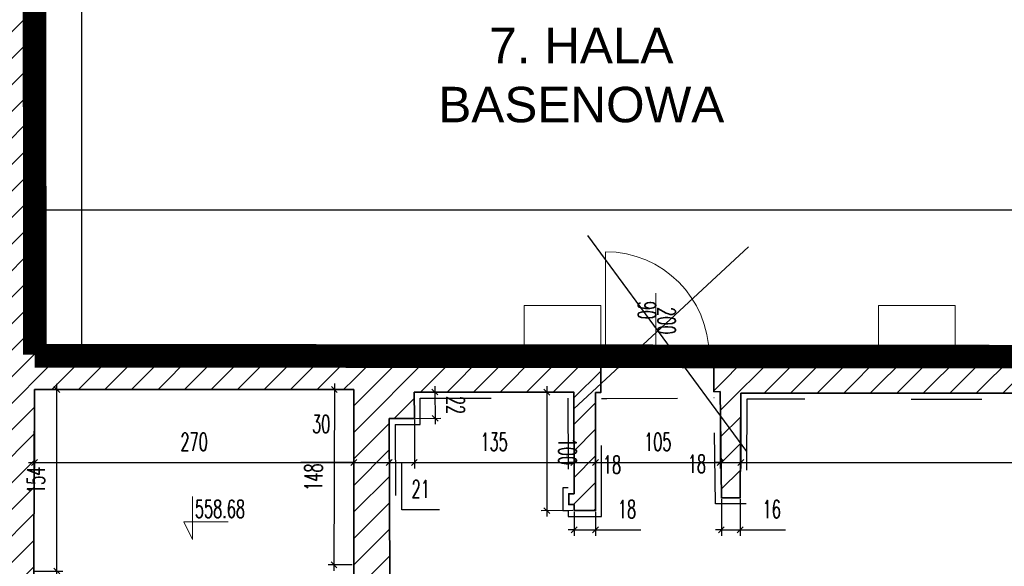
# Model space of a CAD drawing. Header units: millimetres. Extents: x 19887 to 192597, y -14203 to 39042.
# Tile 198 of 256: x 65653 to 66486, y -8730 to -8267. Entities that reach past the tile are written whole.
import ezdxf

# ---------------------------------------------------------------- set-up
doc = ezdxf.new("R2010")
doc.units = ezdxf.units.MM
doc.linetypes.add('ACAD_ISO03W100', pattern=[30, 12, -18])
doc.linetypes.add('DASHED2', pattern=[9.525, 6.35, -3.175])
doc.layers.get('Defpoints').update_dxf_attribs({"color": 4})
for name, color, linetype in [('A_DBA-RAMKI', 6, 'Continuous'), ('Sufit podwieszany', 252, 'Continuous'), ('Wymiarowanie', 3, 'Continuous'), ('Wypełnienie', 252, 'Continuous')]:
    doc.layers.add(name, color=color, linetype=linetype)
for name, color, linetype, lineweight in [('Basen_rzut_poziom_1_obrys', 252, 'Continuous', 35), ('Drzwi', 2, 'Continuous', 5), ('koty wysokościowe', 252, 'Continuous', 0), ('Schody', 252, 'Continuous', 5)]:
    doc.layers.add(name, color=color, linetype=linetype, lineweight=lineweight)
doc.styles.add('ARIAL', font='arial.ttf')
doc.styles.add('ROMANS', font='romans.shx', dxfattribs={"width": 0.6})
doc.styles.get("Standard").update_dxf_attribs({"font": 'arial.ttf'})
doc.dimstyles.new('000001FB70622F18', dxfattribs={"dimtxt": 20, "dimasz": 5, "dimexe": 5, "dimexo": 1, "dimgap": 20, "dimtad": 1, "dimtoh": 1, "dimdec": 0, "dimtxsty": 'Standard', "dimblk": 'OBLIQUE', "dimcen": 0, "dimdle": 5, "dimclrd": 252, "dimclre": 252, "dimclrt": 252, "dimadec": 0, "dimazin": 0, "dimtfac": 1, "dimtdec": 0, "dimtmove": 0, "dimatfit": 3, "dimldrblk": 'OBLIQUE', "dimfxl": 150, "dimfxlon": 1, "dimlwd": 25, "dimlwe": 25, "dimarcsym": 1})
pattern_1 = [(45, (-31599.654, -23084.227), (-11.22532, 11.22532), [])]

# ---------------------------------------------------------------- blocks, each defined once
blk = doc.blocks.new('_Oblique')
at = {"color": 0, "linetype": 'ByBlock', "lineweight": -2}
blk.add_line((-0.5, -0.5), (0.5, 0.5), dxfattribs=at)
blk = doc.blocks.new('*D594')
at = {"layer": 'Defpoints', "color": 0}
for p in [(-189.64, -3819.9), (80.7, -3819.9), (80.7, -3881.63)]:
    blk.add_point(p, dxfattribs=at)
at = {"layer": 'Wymiarowanie', "color": 252, "linetype": 'Continuous', "lineweight": 25}
for p, q in [((-189.64, -3820.9), (-189.64, -3886.63)), ((80.7, -3820.9), (80.7, -3886.63)), ((-194.64, -3881.63), (85.7, -3881.63))]:
    blk.add_line(p, q, dxfattribs=at)
at = {"layer": 'Wymiarowanie', "color": 252, "linetype": 'ByBlock', "lineweight": 25, "xscale": 5, "yscale": 5, "zscale": 5, "rotation": 180}
blk.add_blockref('_Oblique', (-189.64, -3881.63), dxfattribs=at)
at = {"layer": 'Wymiarowanie', "color": 252, "linetype": 'ByBlock', "lineweight": 25, "xscale": 5, "yscale": 5, "zscale": 5}
blk.add_blockref('_Oblique', (80.7, -3881.63), dxfattribs=at)
at = {"layer": 'Wymiarowanie', "color": 252, "insert": (-54.47, -3864.13), "char_height": 15, "attachment_point": 5, "style": 'ROMANS'}
blk.add_mtext('270', dxfattribs=at)
blk = doc.blocks.new('*D595')
at = {"layer": 'Defpoints', "color": 0}
for p in [(80.7, -3819.9), (110.69, -3844.47), (110.69, -3881.63)]:
    blk.add_point(p, dxfattribs=at)
at = {"layer": 'Wymiarowanie', "color": 252, "linetype": 'Continuous', "lineweight": 25}
for p, q in [((80.7, -3820.9), (80.7, -3886.63)), ((110.69, -3845.47), (110.69, -3886.63)), ((80.7, -3881.63), (35.83, -3881.63)), ((75.7, -3881.63), (115.69, -3881.63))]:
    blk.add_line(p, q, dxfattribs=at)
at = {"layer": 'Wymiarowanie', "color": 252, "linetype": 'ByBlock', "lineweight": 25, "xscale": 5, "yscale": 5, "zscale": 5, "rotation": 180}
blk.add_blockref('_Oblique', (80.7, -3881.63), dxfattribs=at)
at = {"layer": 'Wymiarowanie', "color": 252, "linetype": 'ByBlock', "lineweight": 25, "xscale": 5, "yscale": 5, "zscale": 5}
blk.add_blockref('_Oblique', (110.69, -3881.63), dxfattribs=at)
at = {"layer": 'Wymiarowanie', "color": 252, "insert": (53.11, -3849.02), "char_height": 15, "attachment_point": 5, "style": 'ROMANS'}
blk.add_mtext('30', dxfattribs=at)
blk = doc.blocks.new('*D598')
at = {"layer": 'Defpoints', "color": 0}
for p in [(110.69, -3844.47), (132.02, -3844.34), (132.02, -3881.63)]:
    blk.add_point(p, dxfattribs=at)
at = {"layer": 'Wymiarowanie', "color": 252, "linetype": 'Continuous', "lineweight": 25}
for p, q in [((110.69, -3845.47), (110.69, -3886.63)), ((132.02, -3845.34), (132.02, -3886.63)), ((105.69, -3881.63), (137.02, -3881.63)), ((121.35, -3921.63), (121.35, -3881.63)), ((153.35, -3921.63), (121.35, -3921.63))]:
    blk.add_line(p, q, dxfattribs=at)
at = {"layer": 'Wymiarowanie', "color": 252, "linetype": 'ByBlock', "lineweight": 25, "xscale": 5, "yscale": 5, "zscale": 5, "rotation": 180}
blk.add_blockref('_Oblique', (110.69, -3881.63), dxfattribs=at)
at = {"layer": 'Wymiarowanie', "color": 252, "linetype": 'ByBlock', "lineweight": 25, "xscale": 5, "yscale": 5, "zscale": 5}
blk.add_blockref('_Oblique', (132.02, -3881.63), dxfattribs=at)
at = {"layer": 'Wymiarowanie', "color": 252, "insert": (137.35, -3904.13), "char_height": 15, "attachment_point": 5, "style": 'ROMANS'}
blk.add_mtext('21', dxfattribs=at)
blk = doc.blocks.new('*D599')
at = {"layer": 'Defpoints', "color": 0}
for p in [(267.08, -3822.1), (132.02, -3844.34), (267.08, -3881.63)]:
    blk.add_point(p, dxfattribs=at)
at = {"layer": 'Wymiarowanie', "color": 252, "linetype": 'Continuous', "lineweight": 25}
for p, q in [((267.08, -3823.1), (267.08, -3886.63)), ((132.02, -3845.34), (132.02, -3886.63)), ((127.02, -3881.63), (272.08, -3881.63))]:
    blk.add_line(p, q, dxfattribs=at)
at = {"layer": 'Wymiarowanie', "color": 252, "linetype": 'ByBlock', "lineweight": 25, "xscale": 5, "yscale": 5, "zscale": 5, "rotation": 180}
blk.add_blockref('_Oblique', (132.02, -3881.63), dxfattribs=at)
at = {"layer": 'Wymiarowanie', "color": 252, "linetype": 'ByBlock', "lineweight": 25, "xscale": 5, "yscale": 5, "zscale": 5}
blk.add_blockref('_Oblique', (267.08, -3881.63), dxfattribs=at)
at = {"layer": 'Wymiarowanie', "color": 252, "insert": (199.55, -3864.13), "char_height": 15, "attachment_point": 5, "style": 'ROMANS'}
blk.add_mtext('135', dxfattribs=at)
blk = doc.blocks.new('*D600')
at = {"layer": 'Defpoints', "color": 0}
for p in [(267.08, -3822.1), (285.44, -3822.39), (285.44, -3881.63)]:
    blk.add_point(p, dxfattribs=at)
at = {"layer": 'Wymiarowanie', "color": 252, "linetype": 'Continuous', "lineweight": 25}
for p, q in [((267.08, -3823.1), (267.08, -3886.63)), ((285.44, -3823.39), (285.44, -3886.63)), ((262.08, -3881.63), (290.44, -3881.63)), ((267.08, -3881.63), (262.08, -3881.63)), ((285.44, -3881.63), (290.44, -3881.63))]:
    blk.add_line(p, q, dxfattribs=at)
at = {"layer": 'Wymiarowanie', "color": 252, "linetype": 'ByBlock', "lineweight": 25, "xscale": 5, "yscale": 5, "zscale": 5}
blk.add_blockref('_Oblique', (267.08, -3881.63), dxfattribs=at)
at = {"layer": 'Wymiarowanie', "color": 252, "linetype": 'ByBlock', "lineweight": 25, "xscale": 5, "yscale": 5, "zscale": 5, "rotation": 180}
blk.add_blockref('_Oblique', (285.44, -3881.63), dxfattribs=at)
at = {"layer": 'Wymiarowanie', "color": 252, "insert": (299.37, -3883.45), "char_height": 15, "attachment_point": 5, "style": 'ROMANS'}
blk.add_mtext('18', dxfattribs=at)
blk = doc.blocks.new('*D601')
at = {"layer": 'Defpoints', "color": 0}
for p in [(285.44, -3822.39), (390.83, -3821.6), (390.83, -3881.63)]:
    blk.add_point(p, dxfattribs=at)
at = {"layer": 'Wymiarowanie', "color": 252, "linetype": 'Continuous', "lineweight": 25}
for p, q in [((285.44, -3823.39), (285.44, -3886.63)), ((390.83, -3822.6), (390.83, -3886.63)), ((280.44, -3881.63), (395.83, -3881.63))]:
    blk.add_line(p, q, dxfattribs=at)
at = {"layer": 'Wymiarowanie', "color": 252, "linetype": 'ByBlock', "lineweight": 25, "xscale": 5, "yscale": 5, "zscale": 5, "rotation": 180}
blk.add_blockref('_Oblique', (285.44, -3881.63), dxfattribs=at)
at = {"layer": 'Wymiarowanie', "color": 252, "linetype": 'ByBlock', "lineweight": 25, "xscale": 5, "yscale": 5, "zscale": 5}
blk.add_blockref('_Oblique', (390.83, -3881.63), dxfattribs=at)
at = {"layer": 'Wymiarowanie', "color": 252, "insert": (338.14, -3864.13), "char_height": 15, "attachment_point": 5, "style": 'ROMANS'}
blk.add_mtext('105', dxfattribs=at)
blk = doc.blocks.new('*D603')
at = {"layer": 'Defpoints', "color": 0}
for p in [(390.83, -3821.6), (408.51, -3823.06), (408.51, -3881.63)]:
    blk.add_point(p, dxfattribs=at)
at = {"layer": 'Wymiarowanie', "color": 252, "linetype": 'Continuous', "lineweight": 25}
for p, q in [((390.83, -3822.6), (390.83, -3886.63)), ((408.51, -3824.06), (408.51, -3886.63)), ((385.83, -3881.63), (413.51, -3881.63)), ((390.83, -3881.63), (385.83, -3881.63)), ((408.51, -3881.63), (413.51, -3881.63))]:
    blk.add_line(p, q, dxfattribs=at)
at = {"layer": 'Wymiarowanie', "color": 252, "linetype": 'ByBlock', "lineweight": 25, "xscale": 5, "yscale": 5, "zscale": 5}
blk.add_blockref('_Oblique', (390.83, -3881.63), dxfattribs=at)
at = {"layer": 'Wymiarowanie', "color": 252, "linetype": 'ByBlock', "lineweight": 25, "xscale": 5, "yscale": 5, "zscale": 5, "rotation": 180}
blk.add_blockref('_Oblique', (408.51, -3881.63), dxfattribs=at)
at = {"layer": 'Wymiarowanie', "color": 252, "insert": (371.24, -3882.72), "char_height": 15, "attachment_point": 5, "style": 'ROMANS'}
blk.add_mtext('18', dxfattribs=at)
blk = doc.blocks.new('*D606')
at = {"layer": 'Defpoints', "color": 0}
for p in [(408.51, -3823.06), (1217.59, -3822.83), (1217.59, -3881.63)]:
    blk.add_point(p, dxfattribs=at)
at = {"layer": 'Wymiarowanie', "color": 252, "linetype": 'Continuous', "lineweight": 25}
for p, q in [((408.51, -3824.06), (408.51, -3886.63)), ((1217.59, -3823.83), (1217.59, -3886.63)), ((403.51, -3881.63), (1222.59, -3881.63))]:
    blk.add_line(p, q, dxfattribs=at)
at = {"layer": 'Wymiarowanie', "color": 252, "linetype": 'ByBlock', "lineweight": 25, "xscale": 5, "yscale": 5, "zscale": 5, "rotation": 180}
blk.add_blockref('_Oblique', (408.51, -3881.63), dxfattribs=at)
at = {"layer": 'Wymiarowanie', "color": 252, "linetype": 'ByBlock', "lineweight": 25, "xscale": 5, "yscale": 5, "zscale": 5}
blk.add_blockref('_Oblique', (1217.59, -3881.63), dxfattribs=at)
at = {"layer": 'Wymiarowanie', "color": 252, "insert": (813.05, -3864.13), "char_height": 15, "attachment_point": 5, "style": 'ROMANS'}
blk.add_mtext('809', dxfattribs=at)
blk = doc.blocks.new('*D742')
at = {"layer": 'Defpoints', "color": 0}
for p in [(267.08, -3822.1), (244.26, -3922.36), (267.26, -3922.32)]:
    blk.add_point(p, dxfattribs=at)
at = {"layer": 'Wymiarowanie', "color": 252, "linetype": 'Continuous', "lineweight": 25}
for p, q in [((244.07, -3817.14), (244.27, -3927.36)), ((266.08, -3822.1), (239.08, -3822.15)), ((266.26, -3922.32), (239.26, -3922.37))]:
    blk.add_line(p, q, dxfattribs=at)
at = {"layer": 'Wymiarowanie', "color": 252, "linetype": 'ByBlock', "lineweight": 25, "xscale": 5, "yscale": 5, "zscale": 5}
for p, rotation in [((244.08, -3822.14), 90.10390220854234), ((244.26, -3922.36), 270.1039022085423)]:
    blk.add_blockref('_Oblique', p, dxfattribs=dict(at, rotation=rotation))
at = {"layer": 'Wymiarowanie', "color": 252, "insert": (261.67, -3872.22), "char_height": 15, "attachment_point": 5, "rotation": 270.1039, "style": 'ROMANS'}
blk.add_mtext('100', dxfattribs=at)
blk = doc.blocks.new('*D743')
at = {"layer": 'Defpoints', "color": 0}
for p in [(131.89, -3822.1), (132.03, -3844.34), (149.56, -3844.23)]:
    blk.add_point(p, dxfattribs=at)
at = {"layer": 'Wymiarowanie', "color": 252, "linetype": 'Continuous', "lineweight": 25}
for p, q in [((149.39, -3816.99), (149.59, -3849.23)), ((132.89, -3822.1), (154.42, -3821.96)), ((133.03, -3844.33), (154.56, -3844.2))]:
    blk.add_line(p, q, dxfattribs=at)
at = {"layer": 'Wymiarowanie', "color": 252, "linetype": 'ByBlock', "lineweight": 25, "xscale": 5, "yscale": 5, "zscale": 5}
for p, rotation in [((149.42, -3821.99), 90.35131441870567), ((149.56, -3844.23), 270.3513144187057)]:
    blk.add_blockref('_Oblique', p, dxfattribs=dict(at, rotation=rotation))
at = {"layer": 'Wymiarowanie', "color": 252, "insert": (166.99, -3833), "char_height": 15, "attachment_point": 5, "rotation": 270.35131, "style": 'ROMANS'}
blk.add_mtext('22', dxfattribs=at)
blk = doc.blocks.new('*D744')
at = {"layer": 'Defpoints', "color": 0}
for p in [(80.7, -3819.9), (63.92, -3968.2), (80.36, -3968.24)]:
    blk.add_point(p, dxfattribs=at)
at = {"layer": 'Wymiarowanie', "color": 252, "linetype": 'Continuous', "lineweight": 25}
for p, q in [((64.27, -3814.86), (63.91, -3973.2)), ((79.7, -3819.9), (59.26, -3819.85)), ((79.36, -3968.24), (58.92, -3968.19))]:
    blk.add_line(p, q, dxfattribs=at)
at = {"layer": 'Wymiarowanie', "color": 252, "linetype": 'ByBlock', "lineweight": 25, "xscale": 5, "yscale": 5, "zscale": 5}
for p, rotation in [((64.26, -3819.86), 89.86940026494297), ((63.92, -3968.2), 269.869400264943)]:
    blk.add_blockref('_Oblique', p, dxfattribs=dict(at, rotation=rotation))
at = {"layer": 'Wymiarowanie', "color": 252, "insert": (46.59, -3893.99), "char_height": 15, "attachment_point": 5, "rotation": 89.8694, "style": 'ROMANS'}
blk.add_mtext('148', dxfattribs=at)
blk = doc.blocks.new('*D972')
at = {"layer": 'Defpoints', "color": 0}
for p in [(267.26, -3922.32), (285.44, -3922.32), (285.44, -3938.58)]:
    blk.add_point(p, dxfattribs=at)
at = {"layer": 'Wymiarowanie', "color": 252, "linetype": 'Continuous', "lineweight": 25}
for p, q in [((267.26, -3923.32), (267.26, -3943.58)), ((285.44, -3923.32), (285.44, -3943.58)), ((267.26, -3938.58), (262.26, -3938.58)), ((267.26, -3938.58), (285.44, -3938.58)), ((285.44, -3938.58), (323.72, -3938.58))]:
    blk.add_line(p, q, dxfattribs=at)
at = {"layer": 'Wymiarowanie', "color": 252, "linetype": 'ByBlock', "lineweight": 25, "xscale": 5, "yscale": 5, "zscale": 5}
blk.add_blockref('_Oblique', (267.26, -3938.58), dxfattribs=at)
at = {"layer": 'Wymiarowanie', "color": 252, "linetype": 'ByBlock', "lineweight": 25, "xscale": 5, "yscale": 5, "zscale": 5, "rotation": 180}
blk.add_blockref('_Oblique', (285.44, -3938.58), dxfattribs=at)
at = {"layer": 'Wymiarowanie', "color": 252, "insert": (312.08, -3921.08), "char_height": 15, "attachment_point": 5, "style": 'ROMANS'}
blk.add_mtext('18', dxfattribs=at)
blk = doc.blocks.new('*D974')
at = {"layer": 'Defpoints', "color": 0}
for p in [(391.95, -3911.6), (407.97, -3911.69), (407.97, -3938.58)]:
    blk.add_point(p, dxfattribs=at)
at = {"layer": 'Wymiarowanie', "color": 252, "linetype": 'Continuous', "lineweight": 25}
for p, q in [((391.95, -3912.6), (391.95, -3943.58)), ((407.97, -3912.69), (407.97, -3943.58)), ((391.95, -3938.58), (386.95, -3938.58)), ((391.95, -3938.58), (407.97, -3938.58)), ((407.97, -3938.58), (446.26, -3938.58))]:
    blk.add_line(p, q, dxfattribs=at)
at = {"layer": 'Wymiarowanie', "color": 252, "linetype": 'ByBlock', "lineweight": 25, "xscale": 5, "yscale": 5, "zscale": 5}
blk.add_blockref('_Oblique', (391.95, -3938.58), dxfattribs=at)
at = {"layer": 'Wymiarowanie', "color": 252, "linetype": 'ByBlock', "lineweight": 25, "xscale": 5, "yscale": 5, "zscale": 5, "rotation": 180}
blk.add_blockref('_Oblique', (407.97, -3938.58), dxfattribs=at)
at = {"layer": 'Wymiarowanie', "color": 252, "insert": (434.62, -3921.08), "char_height": 15, "attachment_point": 5, "style": 'ROMANS'}
blk.add_mtext('16', dxfattribs=at)
blk = doc.blocks.new('*D1017')
at = {"layer": 'Defpoints', "color": 0}
for p in [(3082.33, -3667.74), (-188.6, -3790.87), (3082.33, -3793.38)]:
    blk.add_point(p, dxfattribs=at)
at = {"layer": 'Wymiarowanie', "color": 252, "linetype": 'Continuous', "lineweight": 25}
for p, q in [((-193.6, -3667.74), (3087.33, -3667.74)), ((-188.6, -3789.87), (-188.6, -3662.74)), ((3082.33, -3792.38), (3082.33, -3662.74))]:
    blk.add_line(p, q, dxfattribs=at)
at = {"layer": 'Wymiarowanie', "color": 252, "linetype": 'ByBlock', "lineweight": 25, "xscale": 5, "yscale": 5, "zscale": 5, "rotation": 180}
blk.add_blockref('_Oblique', (-188.6, -3667.74), dxfattribs=at)
at = {"layer": 'Wymiarowanie', "color": 252, "linetype": 'ByBlock', "lineweight": 25, "xscale": 5, "yscale": 5, "zscale": 5}
blk.add_blockref('_Oblique', (3082.33, -3667.74), dxfattribs=at)
at = {"layer": 'Wymiarowanie', "color": 252, "insert": (1446.86, -3650.24), "char_height": 15, "attachment_point": 5, "style": 'ROMANS'}
blk.add_mtext('3271', dxfattribs=at)
blk = doc.blocks.new('*D1013')
at = {"layer": 'Defpoints', "color": 0}
for p in [(-189.64, -1975.4), (-149.5, -1975.4), (-188.6, -3790.87)]:
    blk.add_point(p, dxfattribs=at)
at = {"layer": 'Wymiarowanie', "color": 252, "linetype": 'Continuous', "lineweight": 25}
for p, q in [((-188.64, -1975.4), (-144.5, -1975.4)), ((-149.5, -3795.87), (-149.5, -1970.4)), ((-187.6, -3790.87), (-144.5, -3790.87))]:
    blk.add_line(p, q, dxfattribs=at)
at = {"layer": 'Wymiarowanie', "color": 252, "linetype": 'ByBlock', "lineweight": 25, "xscale": 5, "yscale": 5, "zscale": 5}
for p, rotation in [((-149.5, -1975.4), 90.00000000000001), ((-149.5, -3790.87), 270)]:
    blk.add_blockref('_Oblique', p, dxfattribs=dict(at, rotation=rotation))
at = {"layer": 'Wymiarowanie', "color": 252, "insert": (-167, -2883.14), "char_height": 15, "attachment_point": 5, "rotation": 90, "style": 'ROMANS'}
blk.add_mtext('1815', dxfattribs=at)
blk = doc.blocks.new('*D1015')
at = {"layer": 'Defpoints', "color": 0}
for p in [(-189.64, -3819.9), (-170.76, -3819.9), (-190.28, -3973.41)]:
    blk.add_point(p, dxfattribs=at)
at = {"layer": 'Wymiarowanie', "color": 252, "linetype": 'Continuous', "lineweight": 25}
for p, q in [((-170.76, -3978.41), (-170.76, -3814.9)), ((-188.64, -3819.9), (-165.76, -3819.9)), ((-189.28, -3973.41), (-165.76, -3973.41))]:
    blk.add_line(p, q, dxfattribs=at)
at = {"layer": 'Wymiarowanie', "color": 252, "linetype": 'ByBlock', "lineweight": 25, "xscale": 5, "yscale": 5, "zscale": 5}
for p, rotation in [((-170.76, -3819.9), 90.00000000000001), ((-170.76, -3973.41), 270)]:
    blk.add_blockref('_Oblique', p, dxfattribs=dict(at, rotation=rotation))
at = {"layer": 'Wymiarowanie', "color": 252, "insert": (-188.26, -3896.65), "char_height": 15, "attachment_point": 5, "rotation": 90, "style": 'ROMANS'}
blk.add_mtext('154', dxfattribs=at)
blk = doc.blocks.new('G$CF5E15B28')
at = {"layer": 'Wypełnienie'}
h = blk.add_hatch(dxfattribs=at)
h.set_pattern_fill('ANSI31', color=253, scale=5, angle=90)
h.set_pattern_definition(pattern_1)
h.paths.add_polyline_path([(-218.86, -2444.53), (-225.46, -4520.85), (-192.57, -4522.4), (-189.64, -3819.9), (80.7, -3819.9), (80.7, -3790.84), (-188.6, -3790.87), (-188.6, -2444.53)])
h = blk.add_hatch(dxfattribs=at)
h.set_pattern_fill('ANSI31', color=253, scale=5, angle=90)
h.set_pattern_definition(pattern_1)
h.paths.add_polyline_path([(110.69, -3844.47), (132.03, -3844.34), (131.89, -3822.1), (267.08, -3822.1), (267.28, -3907.97), (262.73, -3907.97), (262.73, -3917.17), (267.26, -3917.17), (267.26, -3922.32), (285.44, -3922.32), (285.44, -3822.39), (289.87, -3822.39), (289.87, -3790.87), (80.7, -3790.84), (80.97, -4050.51), (111.5, -4050.49)])
h = blk.add_hatch(dxfattribs=at)
h.set_pattern_fill('ANSI31', color=253, scale=5, angle=90)
h.set_pattern_definition(pattern_1)
h.paths.add_polyline_path([(2527.78, -3792.93), (385.45, -3790.77), (385.45, -3821.86), (390.83, -3821.6), (391.95, -3911.6), (407.97, -3911.6), (408.51, -3823.06), (1217.59, -3822.83), (1217.59, -4029.44), (1060.17, -4028.42), (1060.17, -4064.91), (1091.26, -4064.91), (1091.26, -4043.43), (1216.23, -4043.43), (1216.23, -4063.03), (1229.37, -4063.03), (1229.37, -3822.83), (2344.27, -3822.51), (2342.25, -4063.67), (2467.7, -4063.67), (2464.4, -4396.62), (2455.31, -4396.62), (2455.89, -4416.87), (2453.74, -4416.87), (2453.74, -4424.34), (2581.42, -4423.94), (2581.42, -4414.9), (2578.51, -4414.9), (2579, -4396.25), (2505.98, -4396.25), (2505.68, -4368.36), (2476.63, -4368.67), (2481.49, -4046.88), (2354.27, -4047.21), (2356.87, -3822.5), (2527.78, -3822.31)])
at = {"layer": 'Basen_rzut_poziom_1_obrys', "color": 253, "elevation": 0}
for points in [[(289.87, -3790.82), (-188.6, -3790.87), (-188.6, -2444.53), (-218.86, -2444.53), (-225.46, -4520.85)], [(110.69, -3844.47), (132.02, -3844.34), (131.89, -3822.1), (267.08, -3822.1), (267.28, -3907.97), (262.73, -3907.97), (262.73, -3917.17), (267.26, -3917.17), (267.26, -3922.32), (285.44, -3922.32), (285.44, -3822.39), (289.87, -3822.39), (289.87, -3790.82)], [(385.45, -3821.86), (385.45, -3790.77), (2527.78, -3792.93)], [(-192.57, -4522.4), (-189.64, -3819.9)], [(80.7, -3968.24), (80.7, -3819.9), (-189.64, -3819.9)], [(1060.17, -4028.42), (1217.59, -4029.44), (1217.59, -3822.83), (408.51, -3823.06), (407.97, -3911.6), (391.95, -3911.6), (390.83, -3821.6), (385.45, -3821.86)], [(110.69, -3844.47), (111.5, -4050.49), (267.11, -4050.4), (267.56, -4016.85), (285.68, -4016.56), (285.38, -4050.11), (401.01, -4051.12), (401.01, -4051.12), (401.01, -4068.51), (110.7, -4067.04)], [(80.7, -3968.24), (82.05, -4377.46)]]:
    blk.add_lwpolyline(points, dxfattribs=at)
at = {"layer": 'Drzwi', "color": 253, "elevation": 0}
for points in [[(293.87, -3790.82), (293.87, -3703.24)], [(336.36, -3778.22), (336.36, -3738.22)], [(336.36, -3778.22), (336.36, -3798.22)]]:
    blk.add_lwpolyline(points, dxfattribs=at)
for points in [[(289.87, -3790.82), (293.87, -3790.82), (293.87, -3794.82), (289.87, -3794.82)], [(381.45, -3790.82), (385.45, -3790.82), (385.45, -3794.82), (381.45, -3794.82)]]:
    blk.add_lwpolyline(points, close=True, dxfattribs=at)
at = {"layer": 'Drzwi', "color": 253}
blk.add_arc((293.87, -3790.82, 0), 87.58, 0, 90, dxfattribs=at)
at = {"layer": 'koty wysokościowe', "color": 253, "elevation": 0}
for points in [[(-55.71, -3910.45), (-55.71, -3946.68)], [(-63.21, -3931.68), (-55.71, -3931.68)], [(-55.71, -3946.68), (-63.21, -3931.68)], [(-55.71, -3931.68), (-25.71, -3931.68)]]:
    blk.add_lwpolyline(points, dxfattribs=at)
at = {"layer": 'Schody', "color": 253, "elevation": 0}
for points in [[(289.87, -3783.82), (224.87, -3783.82), (224.87, -3748.82), (289.87, -3748.82)], [(589.87, -3783.82), (524.87, -3783.82), (524.87, -3748.82), (589.87, -3748.82)]]:
    blk.add_lwpolyline(points, close=True, dxfattribs=at)
at = {"layer": 'Sufit podwieszany', "color": 253, "linetype": 'ACAD_ISO03W100', "ltscale": 5, "elevation": 0}
for points in [[(115.71, -3849.44), (137.05, -3849.31), (136.92, -3827.1), (262.09, -3827.1), (262.27, -3902.97), (257.73, -3902.97), (257.73, -3922.17), (262.26, -3922.17), (262.26, -3927.32), (290.44, -3927.32), (290.44, -3827.39), (294.87, -3827.39), (385.7, -3826.86)], [(1055.17, -4023.42), (1212.59, -4024.41), (1212.59, -3828.77), (413.48, -3828.06), (412.94, -3916.6), (387.02, -3916.6), (385.9, -3826.85), (385.7, -3826.86)], [(115.71, -3849.44), (116.48, -4045.4), (262.18, -4045.4), (262.62, -4011.93), (290.73, -4011.47), (290.43, -4045.15), (400, -4046.12), (406.01, -4046.12), (406.01, -4073.53), (115.79, -4072.07)]]:
    blk.add_lwpolyline(points, dxfattribs=at)
at = {"layer": 'Drzwi', "color": 253, "char_height": 15, "width": 190.2964, "attachment_point": 7, "rotation": 270, "style": 'ROMANS'}
for s, insert in [('90', (321.42, -3745.04, 0)), ('200', (338.02, -3750.14, 0))]:
    blk.add_mtext(s, dxfattribs=dict(at, insert=insert))
at = {"layer": 'koty wysokościowe', "color": 253, "insert": (-53.81, -3913.35, 0), "char_height": 15, "width": 21553.2844, "attachment_point": 1, "style": 'ROMANS'}
blk.add_mtext('558.68', dxfattribs=at)
at = {"layer": 'Schody', "color": 253, "char_height": 15, "width": 190.2964, "attachment_point": 7, "rotation": 89.56828, "style": 'ROMANS'}
for s, insert in [('30', (-106.15, -4121.74, 0)), ('9x17', (-126.98, -4130.39, 0))]:
    blk.add_mtext(s, dxfattribs=dict(at, insert=insert))
at = {"layer": 'Wymiarowanie', "color": 253}
for base, p1, p2, angle, override, picture, middle in [((-149.5, -1975.4, 0), (-188.6, -3790.87, 0), (-189.64, -1975.4, 0), 90, {"dimtxt": 15, "dimgap": 10, "dimtxsty": 'ROMANS'}, '*D1013', (-167, -2883.14, 0)), ((3082.33, -3667.74, 0), (-188.6, -3790.87, 0), (3082.33, -3793.38, 0), 0, {"dimtxt": 15, "dimgap": 10, "dimtxsty": 'ROMANS'}, '*D1017', (1446.86, -3650.24, 0)), ((-170.76, -3819.9, 0), (-190.28, -3973.41, 0), (-189.64, -3819.9, 0), 90, {"dimtxt": 15, "dimgap": 10, "dimtxsty": 'ROMANS'}, '*D1015', (-188.26, -3896.65, 0)), ((80.7, -3881.63, 0), (-189.64, -3819.9, 0), (80.7, -3819.9, 0), 0, {"dimtxt": 15, "dimgap": 10, "dimtxsty": 'ROMANS'}, '*D594', (-54.47, -3864.13, 0)), ((267.08, -3881.63, 0), (132.02, -3844.34, 0), (267.08, -3822.1, 0), 0, {"dimtxt": 15, "dimgap": 10, "dimtxsty": 'ROMANS', "dimtmove": 1}, '*D599', (199.55, -3864.13, 0)), ((390.83, -3881.63, 0), (285.44, -3822.39, 0), (390.83, -3821.6, 0), 0, {"dimtxt": 15, "dimgap": 10, "dimtxsty": 'ROMANS', "dimtmove": 1}, '*D601', (338.14, -3864.13, 0)), ((1217.59, -3881.63, 0), (408.51, -3823.06, 0), (1217.59, -3822.83, 0), 0, {"dimtxt": 15, "dimgap": 10, "dimtxsty": 'ROMANS', "dimtmove": 1}, '*D606', (813.05, -3864.13, 0)), ((132.02, -3881.63, 0), (110.69, -3844.47, 0), (132.02, -3844.34, 0), 0, {"dimtxt": 15, "dimgap": 10, "dimtxsty": 'ROMANS', "dimtmove": 1}, '*D598', (131.35, -3904.13, 0)), ((285.44, -3938.58, 0), (267.26, -3922.32, 0), (285.44, -3922.32, 0), 0, {"dimtxt": 15, "dimgap": 10, "dimtxsty": 'ROMANS'}, '*D972', (312.08, -3921.08, 0)), ((407.97, -3938.58, 0), (391.95, -3911.6, 0), (407.97, -3911.69, 0), 0, {"dimtxt": 15, "dimgap": 10, "dimtxsty": 'ROMANS'}, '*D974', (434.62, -3921.08, 0))]:
    dim = blk.add_linear_dim(base=base, p1=p1, p2=p2, angle=angle, dimstyle='000001FB70622F18', override=override, dxfattribs=at)
    dim.commit()
    dim.dimension.update_dxf_attribs({"geometry": picture, "text_midpoint": middle})
for p1, p2, distance, picture, middle in [((80.7, -3819.9, 0), (80.36, -3968.24, 0), -16.44, '*D744', (46.59, -3893.99, 0)), ((267.08, -3822.1, 0), (267.26, -3922.32, 0), -23, '*D742', (261.67, -3872.22, 0))]:
    dim = blk.add_aligned_dim(p1=p1, p2=p2, distance=distance, dimstyle='000001FB70622F18', override={"dimtxt": 15, "dimgap": 10, "dimtxsty": 'ROMANS'}, dxfattribs=at)
    dim.commit()
    dim.dimension.update_dxf_attribs({"geometry": picture, "text_midpoint": middle})
for base, p1, p2, angle, override, picture, middle, dimtype in [((149.56, -3844.23, 0), (131.89, -3822.1, 0), (132.03, -3844.34, 0), 270.35131, {"dimtxt": 15, "dimgap": 10, "dimtxsty": 'ROMANS'}, '*D743', (149.49, -3833.11, 0), 161), ((110.69, -3881.63, 0), (80.7, -3819.9, 0), (110.69, -3844.47, 0), 0, {"dimtxt": 15, "dimgap": 10, "dimtxsty": 'ROMANS', "dimtmove": 1}, '*D595', (53.11, -3866.52, 0), 160), ((285.44, -3881.63, 0), (267.08, -3822.1, 0), (285.44, -3822.39, 0), 0, {"dimtxt": 15, "dimgap": 10, "dimtxsty": 'ROMANS', "dimtmove": 1}, '*D600', (299.37, -3900.95, 0), 160), ((408.51, -3881.63, 0), (390.83, -3821.6, 0), (408.51, -3823.06, 0), 0, {"dimtxt": 15, "dimgap": 10, "dimtxsty": 'ROMANS', "dimtmove": 1}, '*D603', (371.24, -3900.22, 0), 160)]:
    dim = blk.add_linear_dim(base=base, p1=p1, p2=p2, angle=angle, dimstyle='000001FB70622F18', override=override, dxfattribs=at)
    dim.commit()
    dim.dimension.update_dxf_attribs({"geometry": picture, "text_midpoint": middle, "dimtype": dimtype})

msp = doc.modelspace()

# ---------------------------------------------------------------- linework, layer by layer
at = {"layer": 'A_DBA-RAMKI', "color": 210, "linetype": 'DASHED2', "ltscale": 10, "elevation": 0}
for points in [[(65665.44, -8550.46, 20, 20, 0), (65664.39, -6735.99, 20, 20, 0), (65024.84, -6735.99, 20, 20, -0.129711), (65646.15, -5157.13, 20, 20, 0), (65677.74, -5154.94, 20, 20, 0), (65740.97, -5077.94, 20, 20, 0), (65708.02, -5050.41, 20, 20, 0), (65922.49, -4793.93, 20, 20, 0), (67101.12, -4797.74, 20, 20, 0), (67101.12, -5097.72, 20, 20, 0), (67414.69, -5370.14, 20, 20, 0), (67378.89, -5406.27, 20, 20, 0), (67448.77, -5468.56, 20, 20, 0)], [(68210.97, -8553.98, 20, 20, 0), (65665.44, -8551.46, 20, 20, 0)]]:
    msp.add_lwpolyline(points, format="xyseb", dxfattribs=at)
at = {"layer": 'Defpoints', "color": 1}
msp.add_lwpolyline([(66133.53, -8449.78), (66268.03, -8632.55)], dxfattribs=at)
at = {"layer": 'Defpoints', "color": 1, "elevation": 0}
msp.add_lwpolyline([(66121.93, -8596.34), (66269.66, -8459.39)], dxfattribs=at)

# ---------------------------------------------------------------- block references
msp.add_blockref('G$CF5E15B28', (65854.82, -4760.22, 0))

# ---------------------------------------------------------------- texts
at = {"layer": 'A_DBA-RAMKI', "color": 3, "ltscale": 60, "insert": (66128.18, -8314.17, 0), "char_height": 30, "width": 1073.3277, "attachment_point": 5, "style": 'ARIAL'}
msp.add_mtext('7. HALA\\PBASENOWA', dxfattribs=at)

doc.saveas('drawing.dxf')
